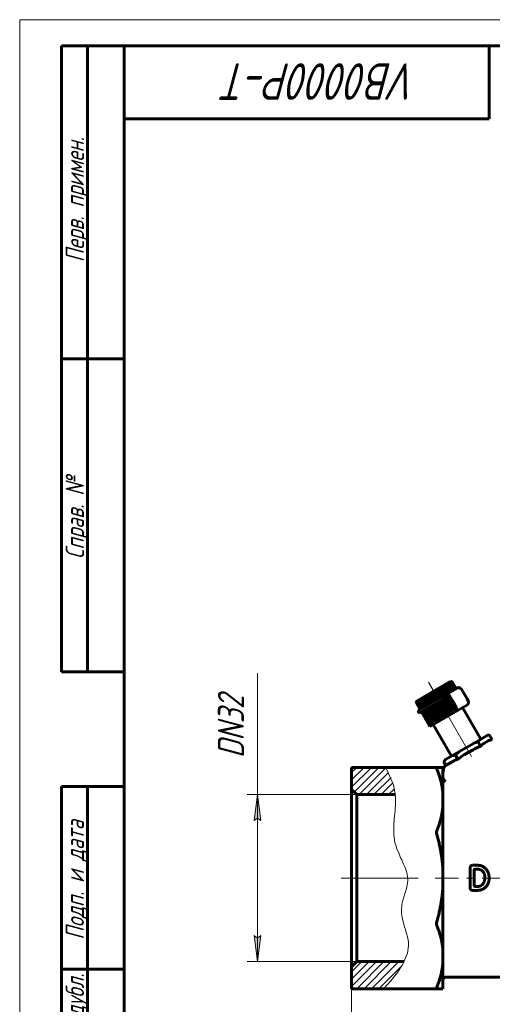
# Model space of a CAD drawing. Header units: millimetres. Extents: x 0 to 210, y 0 to 297.
# Tile 2 of 6: x 0 to 91, y 108 to 297. Entities that reach past the tile are written whole.
import ezdxf

# ---------------------------------------------------------------- set-up
doc = ezdxf.new("R2010")
doc.units = ezdxf.units.MM
for name, pattern in [('K5LT_AXLED', [19.5, 15, -1.5, 1.5, -1.5]), ('K5LT_BASIC', [0]), ('K5LT_THIN', [0]), ('K5LT_THIN_INCLUDED_TO_HATCHING', [0])]:
    doc.linetypes.add(name, pattern=pattern)
doc.layers.add('Системный слой', color=7, linetype='Continuous')
doc.layers.add('Системный слой (1)', color=251, linetype='Continuous', true_color=0x6c6c6c)
doc.styles.add('KDIMTEXTSTYLE', font='txt', dxfattribs={"width": 0.96, "oblique": 15, "height": 5})
doc.styles.add('KTEXTSTYLE', font='txt', dxfattribs={"width": 0.96, "height": 5})
doc.dimstyles.new('KDIMSTYLE (1.00)', dxfattribs={"dimtxt": 5, "dimasz": 1, "dimexe": 2, "dimexo": 0, "dimgap": 1, "dimtad": 1, "dimtxsty": 'KDIMTEXTSTYLE', "dimsah": 1, "dimcen": 0, "dimdle": 1, "dimadec": 0, "dimazin": 0, "dimtfac": 0.667, "dimtmove": 0, "dimatfit": 3, "dimfxl": 1, "dimtvp": 1, "dimtolj": 1, "dimtzin": 0, "dimarcsym": 0})

# ---------------------------------------------------------------- blocks, each defined once
blk = doc.blocks.new('U3')
at = {"layer": 'Системный слой (1)', "color": 7, "linetype": 'K5LT_THIN_INCLUDED_TO_HATCHING', "lineweight": 18, "true_color": 0xffffff}
for p, q in [((70.19, 153.7), (71.66, 150.33)), ((71.66, 150.33), (71.93, 148.96)), ((71.93, 148.96), (71.94, 148.81)), ((71.94, 148.81), (71.97, 148.51)), ((71.97, 148.51), (72.01, 147.91)), ((72.01, 147.91), (72.01, 146.72)), ((71.94, 145.49), (71.88, 144.86)), ((72.01, 146.72), (71.94, 145.49)), ((71.77, 143.55), (71.72, 142.97)), ((71.8, 143.96), (71.77, 143.55)), ((71.83, 144.26), (71.8, 143.96)), ((71.85, 144.52), (71.83, 144.26)), ((71.88, 144.86), (71.85, 144.52)), ((71.72, 142.97), (71.68, 142.1)), ((71.68, 142.1), (71.7, 140.82)), ((71.7, 140.82), (71.93, 139.26)), ((71.93, 139.26), (71.97, 139.1)), ((71.97, 139.1), (72.07, 138.76)), ((72.07, 138.76), (72.29, 138.11)), ((72.29, 138.11), (72.7, 137.1)), ((72.7, 137.1), (72.93, 136.57)), ((72.93, 136.57), (73.08, 136.25)), ((73.08, 136.25), (73.21, 135.96)), ((73.21, 135.96), (73.37, 135.62)), ((73.37, 135.62), (73.58, 135.16)), ((73.58, 135.16), (73.86, 134.49)), ((73.86, 134.49), (74.19, 133.53)), ((74.19, 133.53), (74.38, 132.41)), ((74.38, 132.41), (74.39, 132.28)), ((74.39, 132.28), (74.39, 132.02)), ((74.14, 130.51), (73.95, 129.87)), ((74.35, 131.52), (74.14, 130.51)), ((74.39, 132.02), (74.35, 131.52)), ((73.57, 128.66), (73.43, 128.17)), ((73.68, 129.01), (73.57, 128.66)), ((73.76, 129.27), (73.68, 129.01)), ((73.84, 129.52), (73.76, 129.27)), ((73.95, 129.87), (73.84, 129.52)), ((73.27, 127.42), (73.16, 126.23)), ((73.43, 128.17), (73.27, 127.42)), ((73.16, 126.23), (73.19, 125.59)), ((73.19, 125.59), (73.21, 125.46)), ((73.21, 125.46), (73.25, 125.21)), ((73.25, 125.21), (73.35, 124.68)), ((73.35, 124.68), (73.57, 123.82)), ((73.57, 123.82), (73.7, 123.38)), ((73.7, 123.38), (73.78, 123.13)), ((73.78, 123.13), (73.83, 122.97)), ((73.83, 122.97), (73.88, 122.81)), ((73.88, 122.81), (73.94, 122.59)), ((73.94, 122.59), (74.04, 122.29)), ((74.04, 122.29), (74.16, 121.85)), ((74.16, 121.85), (74.33, 121.21)), ((74.33, 121.21), (74.39, 120.92)), ((74.39, 120.92), (74.41, 120.82)), ((74.41, 120.82), (74.45, 120.62)), ((74.53, 119.47), (74.34, 118.07)), ((74.45, 120.62), (74.5, 120.22)), ((74.5, 120.22), (74.53, 119.47)), ((74.34, 118.07), (73.36, 115.85)), ((72.94, 115.19), (72.39, 114.41)), ((73.18, 115.57), (72.94, 115.19)), ((73.3, 115.76), (73.18, 115.57)), ((73.36, 115.85), (73.3, 115.76)), ((72.39, 114.41), (71.12, 112.81)), ((71.12, 112.81), (69.72, 111.26))]:
    blk.add_line(p, q, dxfattribs=at)
blk = doc.blocks.new('U7')
at = {"layer": 'Системный слой (1)', "color": 143, "linetype": 'K5LT_BASIC', "lineweight": 60, "true_color": 0x33acca}
for p, q in [((84.11, 169.04), (83.17, 168.5)), ((80.92, 167.2), (76.31, 164.54))]:
    blk.add_line(p, q, dxfattribs=at)
blk = doc.blocks.new('U9')
at = {"layer": 'Системный слой (1)', "color": 143, "linetype": 'K5LT_BASIC', "lineweight": 60, "true_color": 0x33acca}
for p, q in [((81.12, 151.77), (81.12, 151.88)), ((81.13, 151.71), (81.12, 151.77)), ((81.14, 151.68), (81.13, 151.71)), ((81.14, 151.66), (81.14, 151.68)), ((81.15, 151.65), (81.14, 151.66)), ((81.15, 151.63), (81.15, 151.65)), ((81.15, 151.65), (81.15, 151.65)), ((81.18, 151.56), (81.15, 151.63)), ((81.19, 151.52), (81.18, 151.56)), ((81.2, 151.51), (81.19, 151.52)), ((81.2, 151.5), (81.2, 151.51)), ((81.22, 151.46), (81.2, 151.5)), ((81.37, 151.21), (81.22, 151.46)), ((81.49, 151.08), (81.37, 151.21)), ((81.55, 151.02), (81.49, 151.08)), ((81.58, 150.99), (81.55, 151.02)), ((81.6, 150.98), (81.58, 150.99)), ((81.6, 150.97), (81.6, 150.98)), ((81.61, 150.97), (81.6, 150.97)), ((81.61, 150.96), (81.61, 150.97)), ((81.61, 150.97), (81.61, 150.97)), ((81.61, 150.97), (81.61, 150.97)), ((81.61, 150.97), (81.61, 150.97)), ((81.61, 150.97), (81.61, 150.97)), ((81.61, 150.97), (81.61, 150.97)), ((81.61, 150.97), (81.61, 150.97)), ((81.61, 150.97), (81.61, 150.97)), ((81.61, 150.97), (81.61, 150.97)), ((81.61, 150.97), (81.61, 150.97)), ((81.61, 150.97), (81.61, 150.97))]:
    blk.add_line(p, q, dxfattribs=at)
blk = doc.blocks.new('D0')
at = {"layer": 'Системный слой (1)'}
for points in [[(46.24, 143.48), (45.58, 148.48), (44.92, 143.48), (45.58, 143.98)], [(45.58, 116.48), (46.24, 121.48), (45.58, 120.98), (44.92, 121.48)]]:
    blk.add_hatch(color=7, dxfattribs=at).paths.add_polyline_path(points)
at = {"layer": 'Системный слой (1)', "color": 7, "linetype": 'K5LT_THIN', "lineweight": 18, "true_color": 0xffffff}
for p, q in [((45.58, 153.48), (45.58, 171.73)), ((45.58, 148.48), (45.58, 153.48)), ((64.62, 148.48), (43.58, 148.48)), ((44.92, 143.48), (45.58, 148.48)), ((45.58, 148.48), (46.24, 143.48)), ((45.58, 148.48), (45.58, 116.48)), ((45.58, 143.98), (44.92, 143.48)), ((46.24, 143.48), (45.58, 143.98)), ((45.58, 116.48), (44.92, 121.48)), ((44.92, 121.48), (45.58, 120.98)), ((45.58, 120.98), (46.24, 121.48)), ((46.24, 121.48), (45.58, 116.48)), ((64.62, 116.48), (43.58, 116.48))]:
    blk.add_line(p, q, dxfattribs=at)
blk.add_wipeout([(44.58, 155.48), (37.2, 155.48), (37.2, 169.16), (44.58, 169.16)]).dxf.layer = 'Системный слой (1)'
at = {"layer": 'Системный слой (1)', "color": 7, "insert": (37.99, 155.48), "char_height": 5, "attachment_point": 1, "rotation": 90, "style": 'KTEXTSTYLE'}
blk.add_mtext('\\fArial|b0|c204|p34;\\H5.0;\\W1.000;\\Q15;\\fGOST Type AU|b0|i0|c204|p34;\\Q15;\\W0.960;DN32', dxfattribs=at)
blk = doc.blocks.new('KDIMARROW_01')
at = {"layer": 'Системный слой'}
blk.add_hatch(color=0, dxfattribs=at).paths.add_polyline_path([(-5, -0.66), (0, 0), (-5, 0.66), (-4.5, 0)])
at = {"layer": 'Системный слой', "color": 0, "linetype": 'K5LT_THIN', "lineweight": 18}
for p, q in [((-4.5, 0), (-5, 0.66)), ((-5, 0.66), (0, 0)), ((0, 0), (-5, -0.66)), ((-5, -0.66), (-4.5, 0))]:
    blk.add_line(p, q, dxfattribs=at)
at = {"layer": 'Системный слой (1)', "color": 0, "linetype": 'K5LT_THIN', "lineweight": 18}
blk.add_line((114.34, 132.48), (113.34, 132.48), dxfattribs=at)
blk = doc.blocks.new('D1')
at = {"layer": 'Системный слой (1)'}
for points in [[(68.12, 99.46), (68.62, 100.12), (63.62, 99.46), (68.62, 98.81)], [(158.62, 99.46), (153.62, 100.12), (154.12, 99.46), (153.62, 98.81)]]:
    blk.add_hatch(color=7, dxfattribs=at).paths.add_polyline_path(points)
at = {"layer": 'Системный слой (1)', "color": 7, "linetype": 'K5LT_THIN', "lineweight": 18, "true_color": 0xffffff}
for p, q in [((63.62, 111.26), (63.62, 97.46)), ((158.62, 111.26), (158.62, 97.46)), ((63.62, 99.46), (68.62, 100.12)), ((68.62, 100.12), (68.12, 99.46)), ((154.12, 99.46), (153.62, 100.12)), ((153.62, 100.12), (158.62, 99.46)), ((68.62, 98.81), (63.62, 99.46)), ((63.62, 99.46), (158.62, 99.46)), ((68.12, 99.46), (68.62, 98.81)), ((158.62, 99.46), (153.62, 98.81)), ((153.62, 98.81), (154.12, 99.46))]:
    blk.add_line(p, q, dxfattribs=at)
blk.add_wipeout([(107.23, 100.46), (107.23, 107.85), (114.69, 107.85), (114.69, 100.46)]).dxf.layer = 'Системный слой (1)'
at = {"layer": 'Системный слой (1)', "color": 7, "insert": (107.23, 107.05), "char_height": 5, "attachment_point": 1, "style": 'KTEXTSTYLE'}
blk.add_mtext('\\fArial|b0|c204|p34;\\H5.0;\\W1.000;\\Q15;\\fGOST Type AU|b0|i0|c204|p34;\\Q15;\\W0.960;95', dxfattribs=at)
blk = doc.blocks.new('U11')
at = {"color": 7, "linetype": 'K5LT_THIN', "lineweight": 18, "true_color": 0xffffff}
for p, q in [((0, 0), (0, 297)), ((0, 297), (210, 297))]:
    blk.add_line(p, q, dxfattribs=at)
at = {"color": 143, "linetype": 'K5LT_BASIC', "lineweight": 60, "true_color": 0x33acca}
for p, q in [((8, 172), (8, 292)), ((20, 292), (8, 292)), ((13, 172), (13, 292)), ((20, 5), (20, 292)), ((20, 292), (205, 292)), ((90, 292), (90, 278)), ((90, 278), (20, 278)), ((20, 232), (8, 232)), ((20, 172), (8, 172)), ((8, 5), (8, 150)), ((20, 150), (8, 150)), ((13, 5), (13, 150)), ((20, 115), (8, 115))]:
    blk.add_line(p, q, dxfattribs=at)
at = {"color": 7, "attachment_point": 1, "style": 'KTEXTSTYLE'}
for s, insert, char_height, rotation in [('\\fArial|b0|c204|p34;\\H5.0;\\W1.000;\\Q15;\\fGOST Type AU|b0|i0|c204|p34;\\Q15;\\W0.960;\\H7.00;VB0000P-T', (76.37, 281.64), 7, 180), ('\\fArial|b0|c204|p34;\\H5.0;\\W1.000;\\Q15;\\fGOST Type AU|b0|i0|c204|p34;\\Q15;\\W0.960;\\H3.50;Перв. примен.', (8.82, 250.52), 3.5, 90), ('\\fArial|b0|c204|p34;\\H5.0;\\W1.000;\\Q15;\\fGOST Type AU|b0|i0|c204|p34;\\Q15;\\W0.960;\\H3.50;Справ. №', (8.82, 193.63), 3.5, 90), ('\\fArial|b0|c204|p34;\\H5.0;\\W1.000;\\Q15;\\fGOST Type AU|b0|i0|c204|p34;\\Q15;\\W0.960;\\H3.50;Подп. и дата', (8.82, 120.66), 3.5, 90), ('\\fArial|b0|c204|p34;\\H5.0;\\W1.000;\\Q15;\\fGOST Type AU|b0|i0|c204|p34;\\Q15;\\W0.960;\\H3.50;Инв. № дубл.', (8.82, 91.57), 3.5, 90)]:
    blk.add_mtext(s, dxfattribs=dict(at, insert=insert, char_height=char_height, rotation=rotation))

msp = doc.modelspace()

# ---------------------------------------------------------------- hatches: boundary and pattern name
at = {"layer": 'Системный слой (1)'}
h = msp.add_hatch(dxfattribs=at)
h.set_pattern_fill('', angle=45, style=0, pattern_type=0)
h.set_pattern_definition([(45, (0, 0), (-0.707107, 0.707107), [])])
h.paths.add_polyline_path([(73.707, 116.477), (64.615, 116.477), (63.615, 115.477), (63.615, 111.256), (69.719, 111.256), (71.544, 113.317), (73.413, 115.948), (73.493, 116.086), (73.646, 116.362)])
h.paths.add_polyline_path([(64.615, 148.477), (71.977, 148.477), (71.901, 149.151), (71.87, 149.347), (71.799, 149.738), (71.613, 150.518), (71.076, 152.038), (70.186, 153.698), (63.615, 153.698), (63.615, 149.477)])

# ---------------------------------------------------------------- linework, layer by layer
at = {"layer": 'Системный слой (1)', "color": 143, "linetype": 'K5LT_BASIC', "lineweight": 60, "true_color": 0x33acca}
for p, q in [((76.149, 166.465), (82.523, 170.145)), ((82.523, 170.145), (82.906, 170.117)), ((83.332, 168.591), (82.566, 169.918)), ((83.454, 168.662), (82.688, 169.989)), ((83.55, 168.717), (82.784, 170.045)), ((83.62, 168.757), (82.853, 170.085)), ((83.661, 168.781), (82.895, 170.109)), ((82.906, 170.117), (82.909, 170.117)), ((83.675, 168.79), (82.909, 170.117)), ((79.921, 166.622), (79.103, 168.039)), ((80.056, 166.7), (79.29, 168.026)), ((80.22, 166.794), (79.402, 168.211)), ((80.367, 166.879), (79.601, 168.206)), ((80.518, 166.967), (79.7, 168.383)), ((80.676, 167.058), (79.91, 168.384)), ((80.814, 167.138), (79.996, 168.554)), ((80.982, 167.235), (80.216, 168.561)), ((81.105, 167.306), (80.288, 168.722)), ((81.282, 167.408), (80.516, 168.734)), ((81.389, 167.47), (80.572, 168.886)), ((81.573, 167.576), (80.807, 168.902)), ((81.664, 167.628), (80.846, 169.045)), ((81.853, 167.737), (81.087, 169.064)), ((81.927, 167.78), (81.109, 169.197)), ((82.12, 167.891), (81.354, 169.218)), ((82.176, 167.924), (81.358, 169.341)), ((82.409, 168.058), (81.591, 169.475)), ((82.371, 168.036), (81.605, 169.363)), ((83.964, 168.956), (81.714, 167.657)), ((82.624, 168.183), (81.806, 169.6)), ((82.605, 168.172), (81.839, 169.498)), ((82.821, 168.296), (82.002, 169.713)), ((82.002, 169.713), (82.054, 169.622)), ((82.82, 168.296), (82.054, 169.622)), ((83.014, 168.408), (82.248, 169.734)), ((83.185, 168.506), (82.419, 169.833)), ((84.136, 168.99), (84.108, 169.039)), ((85.772, 166.825), (84.897, 168.34)), ((75.98, 166.117), (75.982, 166.12)), ((76.747, 164.79), (75.98, 166.117)), ((76.149, 166.465), (75.982, 166.12)), ((76.761, 164.798), (75.994, 166.125)), ((76.803, 164.822), (76.036, 166.149)), ((76.872, 164.862), (76.105, 166.189)), ((76.968, 164.917), (76.202, 166.245)), ((77.09, 164.988), (76.324, 166.315)), ((77.237, 165.073), (76.471, 166.4)), ((76.564, 164.106), (81.173, 166.767)), ((77.409, 165.171), (76.642, 166.499)), ((77.602, 165.283), (76.836, 166.61)), ((77.81, 165.403), (76.991, 166.82)), ((77.051, 166.734), (76.991, 166.82)), ((77.817, 165.407), (77.051, 166.734)), ((78.026, 165.528), (77.208, 166.945)), ((78.051, 165.543), (77.285, 166.869)), ((78.26, 165.663), (77.442, 167.08)), ((78.303, 165.688), (77.537, 167.014)), ((78.51, 165.807), (77.692, 167.224)), ((78.57, 165.842), (77.804, 167.168)), ((78.774, 165.96), (77.956, 167.377)), ((78.85, 166.003), (78.084, 167.33)), ((79.049, 166.118), (78.231, 167.535)), ((79.141, 166.171), (78.375, 167.498)), ((79.333, 166.283), (78.515, 167.699)), ((79.44, 166.344), (78.675, 167.671)), ((79.625, 166.451), (78.807, 167.868)), ((79.746, 166.521), (78.98, 167.847)), ((81.371, 163.706), (79.996, 166.088)), ((81.546, 163.807), (80.171, 166.189)), ((81.681, 163.885), (80.306, 166.267)), ((81.845, 163.98), (80.47, 166.361)), ((81.992, 164.065), (80.617, 166.446)), ((82.143, 164.152), (80.768, 166.534)), ((80.923, 167.2), (81.714, 167.657)), ((80.923, 167.2), (81.173, 166.767)), ((82.301, 164.243), (80.926, 166.625)), ((82.439, 164.323), (81.064, 166.705)), ((81.964, 167.224), (81.173, 166.767)), ((82.607, 164.42), (81.232, 166.802)), ((82.73, 164.491), (81.355, 166.873)), ((82.907, 164.593), (81.532, 166.975)), ((83.014, 164.655), (81.639, 167.037)), ((83.198, 164.761), (81.823, 167.143)), ((83.289, 164.814), (81.914, 167.195)), ((83.42, 165.023), (82.16, 167.204)), ((83.349, 165.316), (82.379, 166.996)), ((83.306, 165.401), (82.431, 166.916)), ((82.647, 167.041), (83.522, 165.526)), ((76.564, 164.106), (76.314, 164.539)), ((78.372, 161.975), (76.997, 164.356)), ((78.386, 161.983), (77.011, 164.365)), ((78.428, 162.007), (77.053, 164.389)), ((78.497, 162.047), (77.122, 164.429)), ((78.593, 162.103), (77.218, 164.484)), ((78.715, 162.173), (77.34, 164.555)), ((78.862, 162.258), (77.487, 164.64)), ((79.034, 162.357), (77.659, 164.738)), ((79.227, 162.469), (77.852, 164.85)), ((79.435, 162.588), (78.06, 164.97)), ((79.442, 162.593), (78.067, 164.974)), ((79.651, 162.713), (78.276, 165.095)), ((79.676, 162.728), (78.301, 165.11)), ((79.885, 162.849), (78.51, 165.23)), ((79.928, 162.873), (78.553, 165.255)), ((80.135, 162.993), (78.76, 165.374)), ((80.195, 163.027), (78.82, 165.409)), ((80.399, 163.145), (79.024, 165.527)), ((80.475, 163.189), (79.1, 165.57)), ((80.674, 163.304), (79.299, 165.685)), ((80.766, 163.357), (79.391, 165.738)), ((80.958, 163.468), (79.583, 165.85)), ((81.065, 163.53), (79.69, 165.911)), ((81.25, 163.636), (79.875, 166.018)), ((82.299, 164.242), (81.994, 164.066)), ((82.301, 164.243), (82.299, 164.242)), ((82.303, 164.245), (82.301, 164.243)), ((82.316, 164.252), (82.303, 164.245)), ((82.316, 164.252), (83.339, 164.843)), ((82.316, 164.252), (82.566, 163.819)), ((83.589, 164.41), (82.566, 163.819)), ((83.589, 164.41), (85.839, 165.709)), ((84.9, 165.167), (88.4, 159.105)), ((82.566, 163.819), (78.622, 161.542)), ((79.034, 162.357), (78.864, 162.259)), ((79.035, 162.358), (79.034, 162.357)), ((79.227, 162.469), (79.035, 162.358)), ((79.229, 162.47), (79.227, 162.469)), ((79.442, 162.593), (79.229, 162.47)), ((79.444, 162.594), (79.442, 162.593)), ((79.442, 162.593), (79.442, 162.593)), ((79.676, 162.728), (79.444, 162.594)), ((79.679, 162.729), (79.676, 162.728)), ((79.676, 162.728), (79.676, 162.728)), ((79.927, 162.873), (79.679, 162.729)), ((79.928, 162.873), (79.927, 162.873)), ((79.93, 162.875), (79.928, 162.873)), ((80.194, 163.027), (79.93, 162.875)), ((80.195, 163.027), (80.194, 163.027)), ((80.197, 163.029), (80.195, 163.027)), ((80.474, 163.188), (80.197, 163.029)), ((80.475, 163.189), (80.474, 163.188)), ((80.477, 163.19), (80.475, 163.189)), ((80.764, 163.356), (80.477, 163.19)), ((80.766, 163.357), (80.764, 163.356)), ((80.768, 163.358), (80.766, 163.357)), ((81.064, 163.529), (80.768, 163.358)), ((81.065, 163.53), (81.064, 163.529)), ((81.068, 163.531), (81.065, 163.53)), ((81.369, 163.705), (81.068, 163.531)), ((81.371, 163.706), (81.369, 163.705)), ((81.374, 163.708), (81.371, 163.706)), ((81.679, 163.884), (81.374, 163.708)), ((81.681, 163.885), (81.679, 163.884)), ((81.683, 163.887), (81.681, 163.885)), ((81.989, 164.063), (81.683, 163.887)), ((81.992, 164.065), (81.989, 164.063)), ((81.994, 164.066), (81.992, 164.065)), ((78.428, 162.007), (78.372, 161.975)), ((78.372, 161.975), (78.622, 161.542)), ((78.497, 162.047), (78.428, 162.007)), ((78.593, 162.103), (78.497, 162.047)), ((78.715, 162.173), (78.593, 162.103)), ((78.716, 162.173), (78.715, 162.173)), ((78.862, 162.258), (78.716, 162.173)), ((78.864, 162.259), (78.862, 162.258)), ((79.271, 161.917), (82.771, 155.855)), ((87.105, 158.356), (88.113, 158.939)), ((88.381, 157.722), (87.882, 158.585)), ((89.685, 159.846), (88.113, 158.939)), ((89.791, 158.753), (88.984, 158.287)), ((89.685, 159.846), (89.719, 159.866)), ((89.719, 159.866), (90.076, 159.87)), ((90.582, 158.993), (90.076, 159.87)), ((82.979, 155.975), (84.158, 156.655)), ((87.105, 158.356), (84.158, 156.655)), ((86.892, 157.079), (85.279, 156.148)), ((81.543, 155.146), (81.303, 154.73)), ((81.543, 155.146), (81.611, 155.185)), ((82.979, 155.975), (81.611, 155.185)), ((83.128, 154.906), (81.728, 154.098)), ((83.187, 154.94), (83.128, 154.906)), ((83.979, 155.18), (83.496, 156.015)), ((63.615, 153.698), (63.615, 149.477)), ((70.186, 153.698), (63.615, 153.698)), ((70.186, 153.698), (79.896, 153.698)), ((81.115, 153.698), (79.896, 153.698)), ((81.115, 148.712), (81.115, 153.698)), ((81.229, 153.313), (81.229, 153.313)), ((81.684, 154.071), (81.303, 154.73)), ((64.615, 148.477), (63.615, 149.477)), ((63.615, 115.477), (63.615, 149.477)), ((71.977, 148.477), (64.615, 148.477)), ((64.615, 148.477), (64.615, 116.477)), ((81.115, 146.253), (81.115, 148.712)), ((81.115, 134.216), (81.115, 146.253)), ((81.115, 130.738), (81.115, 134.216)), ((86.338, 130.526), (86.338, 134.466)), ((86.71, 134.912), (86.829, 134.919)), ((87.965, 134.919), (86.829, 134.919)), ((87.122, 130.905), (87.133, 134.125)), ((87.91, 134.162), (87.17, 134.162)), ((89.141, 132.457), (89.141, 132.685)), ((81.115, 118.701), (81.115, 130.738)), ((87.16, 130.884), (87.122, 130.905)), ((87.91, 130.884), (87.16, 130.884)), ((87.815, 130.127), (86.771, 130.127)), ((81.115, 116.242), (81.115, 118.701)), ((64.615, 116.477), (63.615, 115.477)), ((63.615, 115.477), (63.615, 111.256)), ((73.707, 116.477), (64.615, 116.477)), ((81.115, 111.256), (81.115, 116.242)), ((140.615, 113.477), (81.615, 113.477)), ((63.615, 111.256), (69.719, 111.256)), ((79.896, 111.256), (69.719, 111.256)), ((79.896, 111.256), (81.115, 111.256))]:
    msp.add_line(p, q, dxfattribs=at)
at = {"layer": 'Системный слой (1)', "color": 30, "linetype": 'K5LT_AXLED', "lineweight": 18, "true_color": 0xff8000}
for p, q in [((78.336, 170.037), (80.445, 166.384)), ((81.086, 165.274), (86.586, 155.747)), ((76.38, 132.477), (61.615, 132.477)), ((142.615, 132.477), (79.613, 132.477))]:
    msp.add_line(p, q, dxfattribs=at)
at = {"layer": 'Системный слой (1)', "color": 143, "linetype": 'K5LT_BASIC', "lineweight": 60, "true_color": 0x33acca}
msp.add_arc((81.615, 112.977), 0.5, 89.99996, 180, dxfattribs=at)
for centre, major_axis, start_param, end_param in [((84.464, 168.09), (-0.5, 0.866), 4.712389, 6.2831853), ((82.214, 166.791), (-0.5, 0.866), 4.712389, 6.2831853), ((82.214, 166.791), (-0.25, 0.433), 4.712389, 6.2831853), ((85.339, 166.575), (0.5, -0.866), 0, 1.5707963), ((83.089, 165.276), (0.25, -0.433), 0, 1.5707963), ((83.089, 165.276), (-0.5, 0.866), 3.1415927, 4.712389)]:
    msp.add_ellipse(centre, major_axis=major_axis, ratio=0.5, start_param=start_param, end_param=end_param, dxfattribs=at)
for points, weights in [([(82.566, 169.918), (82.445, 169.911), (82.33, 169.902)], [1.02760167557, 1.02472072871, 1.02099736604]), ([(82.33, 169.902), (82.373, 169.87), (82.419, 169.833)], [1.01402074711, 1.01831549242, 1.02165975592]), ([(82.688, 169.989), (82.571, 169.984), (82.459, 169.977)], [1.02719436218, 1.0243021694, 1.02056790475]), ([(82.459, 169.977), (82.511, 169.95), (82.566, 169.918)], [1.01512887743, 1.01939725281, 1.02271381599]), ([(82.784, 170.045), (82.671, 170.042), (82.563, 170.037)], [1.02670618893, 1.02380068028, 1.02005352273]), ([(82.563, 170.037), (82.624, 170.015), (82.688, 169.989)], [1.0162300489, 1.02047218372, 1.02376117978]), ([(82.853, 170.085), (82.745, 170.085), (82.642, 170.083)], [1.02614300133, 1.02322227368, 1.01946039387]), ([(82.642, 170.083), (82.711, 170.065), (82.784, 170.045)], [1.01731413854, 1.02153040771, 1.02479222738]), ([(82.895, 170.109), (82.792, 170.112), (82.694, 170.113)], [1.02551141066, 1.02257374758, 1.01879549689]), ([(82.694, 170.113), (82.772, 170.101), (82.853, 170.085)], [1.01837066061, 1.02256169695, 1.02579700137]), ([(82.909, 170.117), (82.812, 170.124), (82.72, 170.129)], [1.02481866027, 1.02186254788, 1.01806647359]), ([(82.72, 170.129), (82.805, 170.12), (82.895, 170.109)], [1.01938889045, 1.02355559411, 1.02676532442]), ([(79.103, 168.039), (79.042, 167.946), (78.98, 167.847)], [1.02315540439, 1.0272198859, 1.03032404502]), ([(79.29, 168.026), (79.194, 168.034), (79.103, 168.039)], [1.02478443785, 1.02183784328, 1.01805209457]), ([(79.402, 168.211), (79.346, 168.122), (79.29, 168.026)], [1.02238489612, 1.02646849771, 1.02959265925]), ([(79.601, 168.206), (79.499, 168.209), (79.402, 168.211)], [1.02547847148, 1.02254943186, 1.0187805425]), ([(79.7, 168.383), (79.651, 168.298), (79.601, 168.206)], [1.02153169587, 1.02563654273, 1.02878291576]), ([(79.91, 168.384), (79.803, 168.385), (79.7, 168.383)], [1.02611211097, 1.0231990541, 1.01944550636]), ([(79.996, 168.554), (79.953, 168.472), (79.91, 168.384)], [1.02060608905, 1.02473403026, 1.02790453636]), ([(80.216, 168.561), (80.104, 168.559), (79.996, 168.554)], [1.02667808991, 1.02377924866, 1.0200393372]), ([(80.288, 168.722), (80.252, 168.645), (80.216, 168.561)], [1.01961882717, 1.02377142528, 1.02696768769]), ([(80.516, 168.734), (80.399, 168.729), (80.288, 168.722)], [1.02716974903, 1.02428317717, 1.02055502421]), ([(80.572, 168.886), (80.544, 168.813), (80.516, 168.734)], [1.01858092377, 1.02275945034, 1.02598278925]), ([(80.807, 168.902), (80.686, 168.895), (80.572, 168.886)], [1.02758117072, 1.02470476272, 1.02098633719]), ([(80.846, 169.045), (80.826, 168.976), (80.807, 168.902)], [1.01750346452, 1.02170890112, 1.02496033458]), ([(81.087, 169.064), (80.964, 169.055), (80.846, 169.045)], [1.0279073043, 1.02503881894, 1.02132795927]), ([(81.109, 169.197), (81.097, 169.133), (81.087, 169.064)], [1.01639743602, 1.02063047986, 1.0239107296]), ([(81.354, 169.218), (81.228, 169.208), (81.109, 169.197)], [1.02814407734, 1.02528116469, 1.02157560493]), ([(81.358, 169.341), (81.355, 169.282), (81.354, 169.218)], [1.01527357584, 1.01953464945, 1.02284415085]), ([(81.605, 169.363), (81.478, 169.353), (81.358, 169.341)], [1.02828848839, 1.02542871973, 1.02172611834]), ([(81.839, 169.498), (81.712, 169.488), (81.591, 169.475)], [1.02833867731, 1.02547957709, 1.02177754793]), ([(81.591, 169.475), (81.597, 169.422), (81.605, 169.363)], [1.0141422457, 1.01843150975, 1.0217704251]), ([(82.054, 169.622), (81.927, 169.612), (81.806, 169.6)], [1.02829396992, 1.02543304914, 1.02172919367]), ([(81.806, 169.6), (81.822, 169.551), (81.839, 169.498)], [1.01301332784, 1.01733069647, 1.0206989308]), ([(82.248, 169.734), (82.122, 169.724), (82.002, 169.713)], [1.02815489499, 1.02528968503, 1.02158162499]), ([(82.419, 169.833), (82.295, 169.825), (82.177, 169.814)], [1.02792317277, 1.02505125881, 1.02133666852]), ([(82.177, 169.814), (82.211, 169.776), (82.248, 169.734)], [1.01291531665, 1.01723633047, 1.02060818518]), ([(76.065, 166.287), (76.023, 166.205), (75.98, 166.117)], [1.0203752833, 1.02452476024, 1.0277157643]), ([(76.093, 166.303), (76.044, 166.217), (75.994, 166.125)], [1.0213192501, 1.025443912, 1.0286091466]), ([(75.994, 166.125), (76.03, 166.209), (76.065, 166.287)], [1.02399958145, 1.02102258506, 1.01720618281]), ([(76.147, 166.334), (76.092, 166.245), (76.036, 166.149)], [1.02219267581, 1.02629419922, 1.0294354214]), ([(76.036, 166.149), (76.065, 166.229), (76.093, 166.303)], [1.02323177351, 1.0202365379, 1.01640277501]), ([(76.228, 166.38), (76.167, 166.288), (76.105, 166.189)], [1.02298511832, 1.02706547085, 1.0301847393]), ([(76.105, 166.189), (76.126, 166.264), (76.147, 166.334)], [1.02242721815, 1.01941286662, 1.01556090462]), ([(76.333, 166.441), (76.268, 166.346), (76.202, 166.245)], [1.02368679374, 1.02774821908, 1.03084787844]), ([(76.202, 166.245), (76.214, 166.315), (76.228, 166.38)], [1.02159404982, 1.0185599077, 1.01468910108]), ([(76.464, 166.516), (76.394, 166.419), (76.324, 166.315)], [1.02428879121, 1.02833378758, 1.0314164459]), ([(76.324, 166.315), (76.328, 166.38), (76.333, 166.441)], [1.02074037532, 1.0176859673, 1.01379586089]), ([(76.471, 166.4), (76.467, 166.46), (76.464, 166.516)], [1.01987416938, 1.01679921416, 1.01288953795]), ([(76.618, 166.605), (76.545, 166.506), (76.471, 166.4)], [1.02478328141, 1.02881457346, 1.03188307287]), ([(76.642, 166.499), (76.629, 166.554), (76.618, 166.605)], [1.0190031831, 1.01590758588, 1.01197824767]), ([(76.794, 166.707), (76.719, 166.606), (76.642, 166.499)], [1.02516370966, 1.02918421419, 1.03224159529]), ([(76.836, 166.61), (76.814, 166.66), (76.794, 166.707)], [1.0181348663, 1.01501870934, 1.01106978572]), ([(76.991, 166.82), (76.915, 166.719), (76.836, 166.61)], [1.02542496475, 1.02943775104, 1.03248721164]), ([(77.208, 166.945), (77.13, 166.843), (77.051, 166.734)], [1.02556351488, 1.02957176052, 1.03261660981]), ([(77.285, 166.869), (77.245, 166.909), (77.208, 166.945)], [1.01891016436, 1.01581451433, 1.01188544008]), ([(77.442, 167.08), (77.365, 166.978), (77.285, 166.869)], [1.02557750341, 1.02958444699, 1.03262805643]), ([(77.537, 167.014), (77.488, 167.049), (77.442, 167.08)], [1.01980086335, 1.01672781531, 1.01282048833]), ([(77.692, 167.224), (77.615, 167.123), (77.537, 167.014)], [1.02546679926, 1.02947569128, 1.03252144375]), ([(77.804, 167.168), (77.746, 167.198), (77.692, 167.224)], [1.02068783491, 1.01763729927, 1.01375162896]), ([(77.956, 167.377), (77.88, 167.276), (77.804, 167.168)], [1.02523299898, 1.02924705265, 1.03229829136]), ([(78.084, 167.33), (78.018, 167.355), (77.956, 167.377)], [1.02156319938, 1.01853488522, 1.01467058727]), ([(78.231, 167.535), (78.158, 167.436), (78.084, 167.33)], [1.02487938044, 1.02890172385, 1.03196170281]), ([(78.375, 167.498), (78.301, 167.518), (78.231, 167.535)], [1.02241883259, 1.01941223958, 1.01556882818]), ([(78.515, 167.699), (78.446, 167.602), (78.375, 167.498)], [1.02441081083, 1.02844444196, 1.03151627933]), ([(78.675, 167.671), (78.593, 167.686), (78.515, 167.699)], [1.0232464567, 1.02026086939, 1.01643765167]), ([(78.807, 167.868), (78.741, 167.773), (78.675, 167.671)], [1.02383361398, 1.02788135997, 1.03096799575]), ([(78.98, 167.847), (78.891, 167.859), (78.807, 167.868)], [1.02403774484, 1.02107222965, 1.01726830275]), ([(87.882, 158.585), (87.473, 158.479), (87.105, 158.356)], [1.55634039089, 1.59046140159, 1.61490234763]), ([(88.113, 158.939), (87.995, 158.779), (87.882, 158.585)], [1.40390206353, 1.38330884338, 1.35505487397]), ([(90.076, 159.87), (89.869, 159.868), (89.685, 159.846)], [1.35513687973, 1.38125667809, 1.40082417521]), ([(84.158, 156.655), (83.83, 156.364), (83.496, 156.015)], [1.62161208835, 1.59520709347, 1.55612543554]), ([(81.611, 155.185), (81.452, 154.987), (81.303, 154.73)], [1.41002469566, 1.38581444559, 1.34793494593]), ([(83.496, 156.015), (83.217, 156.012), (82.979, 155.975)], [1.34803970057, 1.38374450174, 1.40729239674]), ([(79.896, 153.551), (80.91, 151.044), (81.115, 148.712)], [1.00362690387, 1.01405052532, 1]), ([(81.115, 146.253), (80.91, 143.921), (79.896, 141.413)], [1, 1.01405052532, 1.00362690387]), ([(79.896, 141.06), (80.91, 137.514), (81.115, 134.216)], [1.00362690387, 1.01405052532, 1]), ([(81.115, 130.738), (80.91, 127.44), (79.896, 123.894)], [1, 1.01405052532, 1.00362690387]), ([(79.896, 123.541), (80.91, 121.033), (81.115, 118.701)], [1.00362690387, 1.01405052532, 1]), ([(81.115, 116.242), (80.91, 113.91), (79.896, 111.403)], [1, 1.01405052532, 1.00362690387])]:
    msp.add_rational_spline(points, weights, degree=2, dxfattribs=at)
for points, degree in [([(89.791, 158.753), (90.014, 158.881), (90.279, 159.023), (90.582, 158.993)], 3), ([(86.892, 157.079), (87.338, 157.336), (87.863, 157.628), (88.381, 157.722)], 3), ([(88.381, 157.722), (88.507, 158), (88.762, 158.159), (88.984, 158.287)], 3), ([(83.979, 155.18), (84.319, 155.582), (84.834, 155.891), (85.279, 156.148)], 3), ([(81.684, 154.071), (81.698, 154.08), (81.713, 154.089), (81.728, 154.098)], 3), ([(86.71, 134.912), (86.399, 134.899), (86.338, 134.466)], 2), ([(87.17, 134.162), (87.133, 134.155), (87.133, 134.125)], 2), ([(88.193, 134.125), (88.016, 134.162), (87.91, 134.162)], 2), ([(89.728, 133.688), (89.015, 134.919), (87.965, 134.919)], 2), ([(89.141, 132.685), (89.141, 133.746), (88.193, 134.125)], 2), ([(88.647, 130.281), (89.974, 130.977), (89.974, 132.457)], 2), ([(88.95, 131.587), (89.141, 131.935), (89.141, 132.457)], 2), ([(89.974, 132.457), (89.974, 133.207), (89.728, 133.688)], 2), ([(86.338, 130.526), (86.355, 130.178), (86.771, 130.127)], 2), ([(87.815, 130.127), (88.118, 130.127), (88.647, 130.281)], 2), ([(87.91, 130.884), (88.497, 130.884), (88.95, 131.587)], 2)]:
    msp.add_open_spline(points, degree=degree, dxfattribs=at)
for points, knots in [([(83.187, 154.94), (83.394, 155.059), (83.649, 155.19), (83.936, 155.183), (83.957, 155.182), (83.979, 155.18)], [0.08732165, 0.08732165, 0.08732165, 0.08732165, 0.23056985, 0.23056985, 0.24113096, 0.24113096, 0.24113096, 0.24113096]), ([(79.896, 153.698), (79.878, 153.698), (79.868, 153.684), (79.868, 153.635), (79.878, 153.597), (79.896, 153.551)], [0.235471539, 0.235471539, 0.235471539, 0.235471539, 0.254820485, 0.254820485, 0.274169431, 0.274169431, 0.274169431, 0.274169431]), ([(81.115, 152.797), (81.131, 152.84), (81.145, 152.884), (81.18, 153.009), (81.198, 153.091), (81.217, 153.22), (81.222, 153.267), (81.226, 153.313)], [11.0991457, 11.0991457, 11.0991457, 11.0991457, 11.7269128, 11.7269128, 12.8667505, 12.8667505, 13.4998945, 13.4998945, 13.4998945, 13.4998945]), ([(81.229, 153.313), (81.229, 153.313), (81.229, 153.313), (81.229, 153.314), (81.229, 153.315), (81.23, 153.317), (81.23, 153.318), (81.23, 153.321), (81.23, 153.323), (81.231, 153.329), (81.231, 153.333), (81.233, 153.346), (81.234, 153.354), (81.237, 153.378), (81.24, 153.394), (81.249, 153.441), (81.256, 153.472), (81.277, 153.546), (81.292, 153.589), (81.328, 153.671), (81.349, 153.711), (81.393, 153.785), (81.417, 153.82), (81.47, 153.886), (81.498, 153.917), (81.56, 153.977), (81.593, 154.005), (81.646, 154.045), (81.665, 154.058), (81.684, 154.071)], [0, 0, 0, 0, 0.01798, 0.01798, 0.0494451, 0.0494451, 0.1078802, 0.1078802, 0.2202553, 0.2202553, 0.4405106, 0.4405106, 0.8765263, 0.8765263, 1.7305734, 1.7305734, 3.4026994, 3.4026994, 5.8000118, 5.8000118, 8.1585437, 8.1585437, 10.3828528, 10.3828528, 12.6137961, 12.6137961, 14.91664, 14.91664, 16.1298747, 16.1298747, 16.1298747, 16.1298747]), ([(79.896, 141.413), (79.878, 141.367), (79.868, 141.311), (79.868, 141.192), (79.878, 141.125), (79.896, 141.06)], [0.235471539, 0.235471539, 0.235471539, 0.235471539, 0.254820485, 0.254820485, 0.274169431, 0.274169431, 0.274169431, 0.274169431]), ([(79.896, 123.894), (79.878, 123.829), (79.868, 123.762), (79.868, 123.643), (79.878, 123.587), (79.896, 123.541)], [0.235471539, 0.235471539, 0.235471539, 0.235471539, 0.254820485, 0.254820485, 0.274169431, 0.274169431, 0.274169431, 0.274169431]), ([(79.896, 111.403), (79.878, 111.357), (79.868, 111.319), (79.868, 111.27), (79.878, 111.256), (79.896, 111.256)], [0.235471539, 0.235471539, 0.235471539, 0.235471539, 0.254820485, 0.254820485, 0.274169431, 0.274169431, 0.274169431, 0.274169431])]:
    msp.add_open_spline(points, degree=3, knots=knots, dxfattribs=at)

# ---------------------------------------------------------------- block references
at = {"layer": 'Системный слой (1)'}
for name in ['U7', 'U3', 'U9']:
    msp.add_blockref(name, (0, 0), dxfattribs=at)

# ---------------------------------------------------------------- next in the draw order: dimensions: what is measured, and where the dimension line sits
at = {"layer": 'Системный слой (1)', "color": 7}
dim = msp.add_linear_dim(base=(45.579, 148.477), p1=(64.615, 116.477), p2=(64.615, 148.477), angle=90, dimstyle='KDIMSTYLE (1.00)', override={"dimexo": 0, "dimtoh": 1, "dimpost": '\\fGOST Type AU|b0|c204|p34;\\H5.0;\\W0.960;\\Q15;\\fGOST Type AU|b0|i0|c204|p34;\\Q15;DN\\fGOST Type AU|b0|c204|p34;\\H5.0;\\W0.960;\\Q15;<>', "dimblk1": 'KDIMARROW_01', "dimblk2": 'KDIMARROW_01', "dimse1": 0, "dimse2": 0, "dimclrt": 7, "dimtol": 1, "dimtp": 0, "dimtm": 0, "dimtdec": 5, "dimtmove": 1, "dimtolj": 1}, dxfattribs=at)
dim.commit()
dim.dimension.update_dxf_attribs({"geometry": 'D0', "text_midpoint": (45.579, 162.605), "dimtype": 160})
dim = msp.add_linear_dim(base=(63.615, 99.465), p1=(158.615, 111.256), p2=(63.615, 111.256), dimstyle='KDIMSTYLE (1.00)', override={"dimexo": 0, "dimpost": '\\fGOST Type AU|b0|c204|p34;\\H5.0;\\W0.960;\\Q15;<>', "dimblk1": 'KDIMARROW_01', "dimblk2": 'KDIMARROW_01', "dimse1": 0, "dimse2": 0, "dimclrt": 7, "dimtol": 1, "dimtp": 0, "dimtm": 0, "dimtdec": 5, "dimtolj": 1}, dxfattribs=at)
dim.commit()
dim.dimension.update_dxf_attribs({"geometry": 'D1', "text_midpoint": (111.115, 99.465), "dimtype": 160})

# ---------------------------------------------------------------- next in the draw order: block references
msp.add_blockref('U11', (0, 0))

doc.saveas('drawing.dxf')
